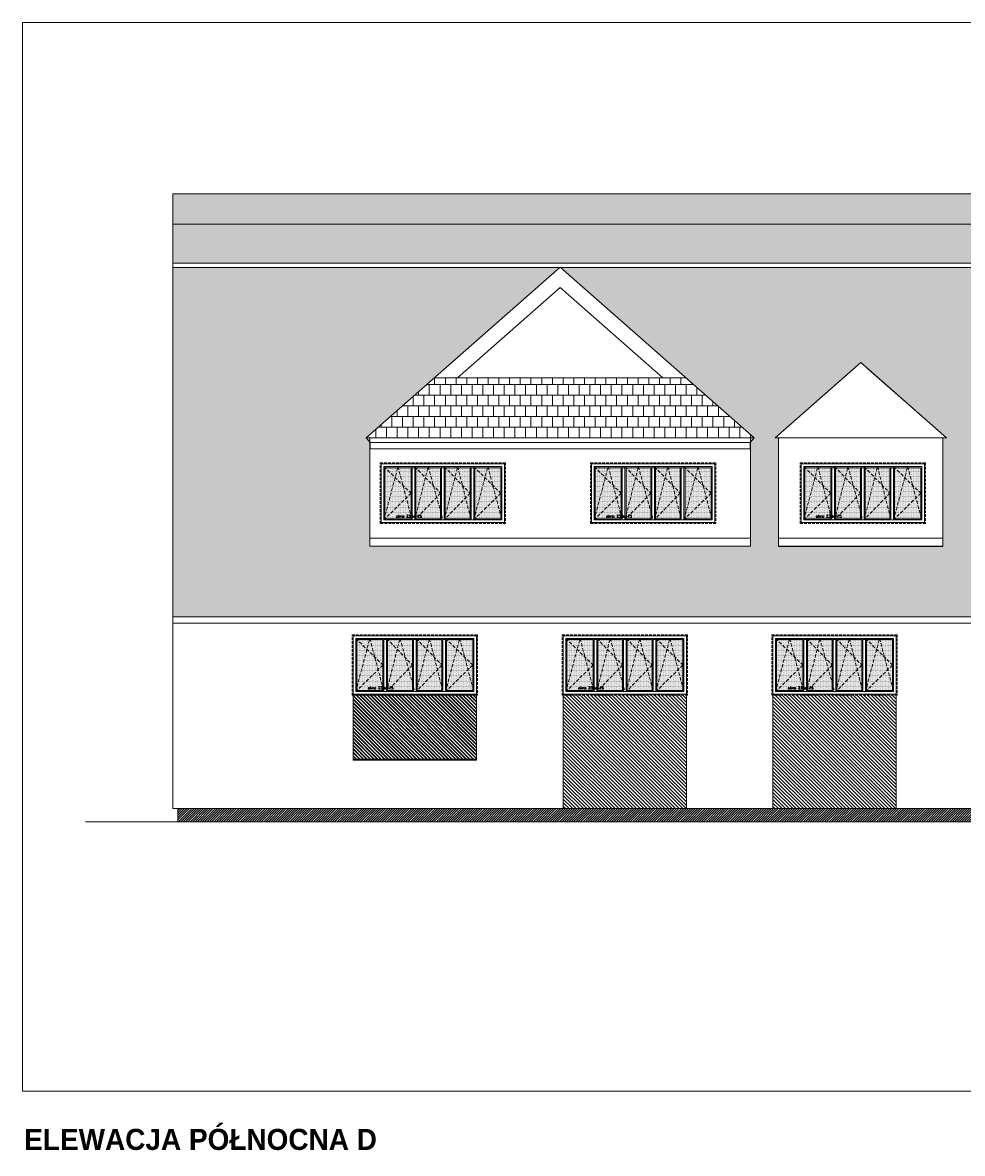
# Model space of a CAD drawing. Header units: millimetres. Extents: x -82287 to 177822, y -399756 to 0.
# Tile 3 of 228: x 43546 to 45330, y -241845 to -239699. Entities that reach past the tile are written whole.
import ezdxf
from ezdxf.enums import TextEntityAlignment as Align

# ---------------------------------------------------------------- set-up
doc = ezdxf.new("R2010")
doc.units = ezdxf.units.MM
doc.header["$MEASUREMENT"] = 0
doc.linetypes.add('SUŁOSZOWA - PB 21 03$0$CACHE', pattern=[9.525, 6.35, -3.175])
doc.linetypes.add('SUŁOSZOWA - PB 21 03$0$CARKOVANA', pattern=[7.5, 5, -2.5])
doc.layers.add('FL_XREF', color=252, linetype='Continuous')
for name, color, linetype, lineweight in [('SUŁOSZOWA - PB 21 03$0$! opisy okien elewacja', 251, 'Continuous', 0), ('SUŁOSZOWA - PB 21 03$0$!! 0_ Istn-okna', 251, 'Continuous', 0), ('SUŁOSZOWA - PB 21 03$0$!! 0_ Istn-sciany', 251, 'Continuous', 0), ('SUŁOSZOWA - PB 21 03$0$!! 0_ Opis', 251, 'Continuous', 0), ('SUŁOSZOWA - PB 21 03$0$!! 0_ WIDOK ELEWACJA', 251, 'Continuous', 0), ('SUŁOSZOWA - PB 21 03$0$!! 0_Opis_pom', 251, 'Continuous', 0), ('SUŁOSZOWA - PB 21 03$0$!! 1_ELEWACJA KOLOR', 251, 'Continuous', 0), ('SUŁOSZOWA - PB 21 03$0$!! 1_Hatch dach', 251, 'Continuous', 0), ('SUŁOSZOWA - PB 21 03$0$!! 1_OPIS POM NOWE', 251, 'Continuous', 0), ('SUŁOSZOWA - PB 21 03$0$!! 2_ELEWACJA COKÓŁ', 251, 'Continuous', 0), ('SUŁOSZOWA - PB 21 03$0$!! 2_TYNK OBRYS', 251, 'Continuous', 0)]:
    doc.layers.add(name, color=color, linetype=linetype, lineweight=lineweight)
doc.styles.add('SUŁOSZOWA - PB 21 03$0$ARIAL', font='tahoma.ttf')
doc.styles.add('SUŁOSZOWA - PB 21 03$0$STYLE10', font='arialbd.ttf')
doc.styles.add('SUŁOSZOWA - PB 21 03$0$TXT', font='simplex.shx')
pattern_1 = [(180, (0, 0), (-2e-15, -20.32), []), (270, (0, 0), (10.16, -20.32), [20.32, -20.32])]
pattern_2 = [(315, (0, 0), (3.36759605, 3.36759605), [])]

# ---------------------------------------------------------------- blocks, each defined once
blk = doc.blocks.new('SUŁOSZOWA - PB 21 03$0$OKNO 238 X 115')
at = {"layer": 'SUŁOSZOWA - PB 21 03$0$!! 1_Hatch dach', "true_color": 0x575757}
h = blk.add_hatch(dxfattribs=at)
h.set_pattern_fill('DOTS', color=251, angle=180)
h.set_pattern_definition([(180, (59136.3052, -192624.9467), (-0.79375, -1.5875), [0, -1.5875])])
h.paths.add_polyline_path([(49495, -204008.1), (49445.5, -204008.1), (49445.5, -203911.1), (49495, -203911.1)])
h = blk.add_hatch(dxfattribs=at)
h.set_pattern_fill('DOTS', color=251, angle=180)
h.set_pattern_definition([(180, (59194.8052, -192624.9467), (-0.79375, -1.5875), [0, -1.5875])])
h.paths.add_polyline_path([(49553.5, -204008.1), (49504, -204008.1), (49504, -203911.1), (49553.5, -203911.1)])
h = blk.add_hatch(dxfattribs=at)
h.set_pattern_fill('DOTS', color=251, angle=180)
h.set_pattern_definition([(180, (59250.8052, -192624.9467), (-0.79375, -1.5875), [0, -1.5875])])
h.paths.add_polyline_path([(49609.5, -204008.1), (49560, -204008.1), (49560, -203911.1), (49609.5, -203911.1)])
h = blk.add_hatch(dxfattribs=at)
h.set_pattern_fill('DOTS', color=251, angle=180)
h.set_pattern_definition([(180, (59306.8052, -192624.9467), (-0.79375, -1.5875), [0, -1.5875])])
h.paths.add_polyline_path([(49665.5, -204008.1), (49616, -204008.1), (49616, -203911.1), (49665.5, -203911.1)])
at = {"layer": 'SUŁOSZOWA - PB 21 03$0$!! 0_ Istn-okna', "linetype": 'SUŁOSZOWA - PB 21 03$0$CARKOVANA', "lineweight": 5}
blk.add_lwpolyline([(49674.5, -204017.1), (49436.5, -204017.1), (49436.5, -203902.1), (49674.5, -203902.1)], close=True, dxfattribs=at)
at = {"layer": 'SUŁOSZOWA - PB 21 03$0$!! 0_ Istn-okna'}
for points in [[(49672.5, -204015.1), (49438.5, -204015.1), (49438.5, -203904.1), (49672.5, -203904.1)], [(49667.5, -204010.1), (49443.5, -204010.1), (49443.5, -203909.1), (49667.5, -203909.1)]]:
    blk.add_lwpolyline(points, close=True, dxfattribs=at)
for points in [[(49495, -204008.1), (49445.5, -204008.1), (49445.5, -203911.1), (49495, -203911.1)], [(49495, -203911.1), (49495, -204008.1)], [(49497, -203909.1), (49497, -204010.1)], [(49502, -203909.1), (49502, -204010.1)], [(49504, -203911.1), (49551, -203911.1)], [(49504, -203911.1), (49504, -204008.1)], [(49551, -203911.1), (49551, -204008.1)], [(49553, -203909.1), (49553, -204010.1)], [(49558, -203909.1), (49558, -204010.1)], [(49560, -203911.1), (49607, -203911.1)], [(49560, -203911.1), (49560, -204008.1)], [(49607, -203911.1), (49607, -204008.1)], [(49609, -203909.1), (49609, -204010.1)], [(49614, -203909.1), (49614, -204010.1)], [(49616, -203911.1), (49665.5, -203911.1), (49665.5, -204008.1), (49616, -204008.1)], [(49616, -203911.1), (49616, -204008.1)], [(49502, -204008.1), (49497, -204008.1)], [(49551, -204008.1), (49504, -204008.1)], [(49558, -204008.1), (49553, -204008.1)], [(49607, -204008.1), (49560, -204008.1)], [(49614, -204008.1), (49609, -204008.1)]]:
    blk.add_lwpolyline(points, dxfattribs=at)
at = {"layer": 'SUŁOSZOWA - PB 21 03$0$!! 1_Hatch dach', "color": 251, "linetype": 'SUŁOSZOWA - PB 21 03$0$CACHE', "true_color": 0x575757}
for points in [[(49497, -203909.1), (49470.2, -204010.1), (49443.5, -203909.1)], [(49497, -204010.1), (49445.5, -203959.6), (49497, -203909.1)], [(49553, -203909.1), (49527.5, -204010.1), (49502, -203909.1)], [(49553, -204010.1), (49504, -203959.6), (49553, -203909.1)], [(49609, -203909.1), (49583.5, -204010.1), (49555.5, -203909.1)], [(49609, -204010.1), (49560, -203959.6), (49609, -203909.1)], [(49667.5, -203909.1), (49640.7, -204010.1), (49614, -203909.1)], [(49667.5, -204010.1), (49616, -203959.6), (49667.5, -203909.1)]]:
    blk.add_lwpolyline(points, dxfattribs=at)
at = {"insert": (49644.4, -203918.5), "char_height": 5, "attachment_point": 1, "rotation": 180, "style": 'SUŁOSZOWA - PB 21 03$0$TXT'}
blk.add_mtext_dynamic_manual_height_columns('okno 238x115', width=52.63, gutter_width=75, heights=[0], dxfattribs=at)
blk = doc.blocks.new('SUŁOSZOWA - PB 21 03')
at = {"layer": 'SUŁOSZOWA - PB 21 03$0$!! 1_ELEWACJA KOLOR'}
h = blk.add_hatch(dxfattribs=at)
h.set_pattern_fill('ANSI31', color=129, scale=1.5, angle=-90)
h.set_pattern_definition(pattern_2)
h.paths.add_polyline_path([(44111.01113, -241026.35053), (44345.01113, -241026.35053), (44345.01113, -241149.35053), (44111.01113, -241149.35053)])
at = {"layer": 'SUŁOSZOWA - PB 21 03$0$!! 1_ELEWACJA KOLOR', "true_color": 0xa78758}
h = blk.add_hatch(dxfattribs=at)
h.set_pattern_fill('ANSI31', color=45, scale=1.5, angle=-90)
h.set_pattern_definition([(315, (-4439.5428, -3455.085), (3.36759605, 3.36759605), [])])
h.paths.add_polyline_path([(44111.01113, -241028.35053), (44345.01113, -241028.35053), (44345.01113, -241151.35053), (44111.01113, -241151.35053)])
at = {"layer": 'SUŁOSZOWA - PB 21 03$0$!! 1_ELEWACJA KOLOR'}
h = blk.add_hatch(dxfattribs=at)
h.set_pattern_fill('ANSI31', color=129, scale=1.5, angle=-90)
h.set_pattern_definition(pattern_2)
h.paths.add_polyline_path([(44510.01113, -241026.35053), (44744.01113, -241026.35053), (44744.01113, -241243.35053), (44510.01113, -241243.35053)])
h = blk.add_hatch(dxfattribs=at)
h.set_pattern_fill('ANSI31', color=129, scale=1.5, angle=-90)
h.set_pattern_definition(pattern_2)
h.paths.add_polyline_path([(44907.97217, -241026.35053), (45141.97217, -241026.35053), (45141.97217, -241243.35053), (44907.97217, -241243.35053)])
at = {"layer": 'SUŁOSZOWA - PB 21 03$0$!! 1_Hatch dach', "true_color": 0x990000}
h = blk.add_hatch(dxfattribs=at)
h.set_pattern_fill('AR-B88', color=14, scale=0.1, angle=180)
h.set_pattern_definition(pattern_1)
h.paths.add_polyline_path([(43768.51113, -240076.78973), (46490.51113, -240076.78973), (46490.51113, -240134.3988), (43768.51113, -240134.3988)])
h = blk.add_hatch(dxfattribs=at)
h.set_pattern_fill('AR-B88', color=14, scale=0.1, angle=180)
h.set_pattern_definition(pattern_1)
h.paths.add_polyline_path([(46567.51113, -240208.17644), (43768.51113, -240208.17644), (43768.51113, -240134.3988), (46567.51113, -240134.3988)])
h = blk.add_hatch(dxfattribs=at)
h.set_pattern_fill('AR-B88', color=14, scale=0.1, angle=180)
h.set_pattern_definition(pattern_1)
h.paths.add_polyline_path([(46567.51113, -240216.45976), (46071.18381, -240216.45976), (46440.09611, -240539.69843), (46433.48163, -240539.69843), (46433.48163, -240745.00264), (45710.48163, -240745.00264), (45710.48163, -240539.69843), (45703.86714, -240539.69843), (46071.18381, -240216.45976), (44504.77944, -240216.45976), (44872.09611, -240539.69843), (44865.48163, -240539.69843), (44865.48163, -240745.00264), (44142.48163, -240745.00264), (44142.48163, -240539.69843), (44135.86714, -240539.69843), (44503.18381, -240216.45976), (43768.51113, -240216.45976), (43768.51113, -240879.35053), (46567.51113, -240879.35053)])
h.paths.add_polyline_path([(45624.48163, -240539.69843), (45624.48163, -240746.18012), (45312.48163, -240746.18012), (45312.48163, -240539.69843), (45305.86714, -240539.69843), (45468.48163, -240396.59768), (45631.09611, -240539.69843)], flags=16)
h.paths.add_polyline_path([(45230.48163, -240539.69843), (45230.48163, -240746.18012), (44918.48163, -240746.18012), (44918.48163, -240539.69843), (44911.86714, -240539.69843), (45074.48163, -240396.59768), (45237.09611, -240539.69843)], flags=16)
h = blk.add_hatch(dxfattribs=at)
h.set_pattern_fill('AR-B88', color=14, scale=0.1, angle=180)
h.set_pattern_definition(pattern_1)
h.paths.add_polyline_path([(44135.86714, -240539.69843), (44471.31603, -240539.69843), (44872.09611, -240539.69843), (44742.3759, -240426.03838), (44265.02628, -240426.03838)])
at = {"layer": 'SUŁOSZOWA - PB 21 03$0$!! 2_ELEWACJA COKÓŁ'}
h = blk.add_hatch(dxfattribs=at)
h.set_pattern_fill('ANSI31', color=250, angle=180)
h.set_pattern_definition([(225, (95735.2226, -445021.458), (2.24506403, -2.24506403), [])])
h.paths.add_polyline_path([(43778.51113, -241268.35053), (46557.51113, -241268.35053), (46557.51113, -241243.35053), (43778.51113, -241243.35053)])
at = {"layer": 'SUŁOSZOWA - PB 21 03$0$! opisy okien elewacja'}
for points in [[(47262.43046, -241779.87989), (43483.67898, -241779.87989), (43483.67898, -239751.71026), (47262.43046, -239751.71026)], [(43768.51113, -240076.78973), (46490.51113, -240076.78973), (46490.51113, -240134.3988), (43768.51113, -240134.3988)], [(46567.51113, -240208.17644), (43768.51113, -240208.17644), (43768.51113, -240134.3988), (46567.51113, -240134.3988)], [(46567.51113, -240216.45976), (46071.18381, -240216.45976), (46440.09611, -240539.69843), (46433.48163, -240539.69843), (46433.48163, -240745.00264), (45710.48163, -240745.00264), (45710.48163, -240539.69843), (45703.86714, -240539.69843), (46071.18381, -240216.45976), (44504.77944, -240216.45976), (44872.09611, -240539.69843), (44865.48163, -240539.69843), (44865.48163, -240745.00264), (44142.48163, -240745.00264), (44142.48163, -240539.69843), (44135.86714, -240539.69843), (44503.18381, -240216.45976), (43768.51113, -240216.45976), (43768.51113, -240879.35053), (46567.51113, -240879.35053)], [(45230.48163, -240539.69843), (45230.48163, -240746.18012), (44918.48163, -240746.18012), (44918.48163, -240539.69843), (44911.86714, -240539.69843), (45074.48163, -240396.59768), (45237.09611, -240539.69843)]]:
    blk.add_lwpolyline(points, close=True, dxfattribs=at)
blk.add_lwpolyline([(44499.2242, -240466.75142), (44499.2242, -240466.75142)], dxfattribs=at)
at = {"layer": 'SUŁOSZOWA - PB 21 03$0$!! 0_ Istn-sciany'}
blk.add_lwpolyline([(47216.21272, -241268.35053), (43603.16643, -241268.35053)], dxfattribs=at)
at = {"layer": 'SUŁOSZOWA - PB 21 03$0$!! 0_ WIDOK ELEWACJA'}
for points in [[(43768.51113, -241243.35053), (43768.51113, -240076.78973)], [(43768.51113, -240076.78973), (46490.51113, -240076.78973)], [(43768.51113, -240134.3988), (46567.51113, -240134.3988)], [(43768.51113, -240208.17644), (46567.51113, -240208.17644)], [(43768.51113, -240216.45976), (46567.51113, -240216.45976)], [(44135.86714, -240539.69843), (44503.98163, -240215.75768)], [(44135.86714, -240539.69843), (44503.98163, -240215.75768)], [(44872.09611, -240539.69843), (44503.98163, -240215.75768), (44135.86714, -240539.69843)], [(44872.09611, -240539.69843), (44503.98163, -240215.75768)], [(44872.09611, -240539.69843), (44503.98163, -240215.75768)], [(44699.03934, -240426.03838), (44503.98163, -240254.3876), (44308.92391, -240426.03838)], [(44699.03934, -240426.03838), (44503.98163, -240254.3876), (44308.92391, -240426.03838)], [(44911.86714, -240539.69843), (45059.98163, -240409.35768)], [(45237.09611, -240539.69843), (45088.98163, -240409.35768)], [(44742.93697, -240426.03838), (44265.02628, -240426.03838)], [(44742.93697, -240426.03838), (44265.02628, -240426.03838)], [(44872.09611, -240539.69843), (44135.86714, -240539.69843)], [(44135.86714, -240539.69843), (44143.07408, -240548.34224), (44143.07408, -240560.33083), (44864.88917, -240560.33083)], [(44135.86714, -240539.69843), (44471.31603, -240539.69843)], [(44142.48163, -240745.00264), (44142.48163, -240539.69843)], [(44142.48163, -240539.69843), (44865.48163, -240539.69843)], [(44142.48163, -240539.69843), (44865.48163, -240539.69843)], [(44872.09611, -240539.69843), (44864.88917, -240548.34224), (44864.88917, -240560.33083), (44533.13615, -240560.33083)], [(44865.48163, -240745.00264), (44865.48163, -240539.69843)], [(44918.48163, -240745.00264), (44918.48163, -240539.69843)], [(44918.48163, -240539.69843), (45230.48163, -240539.69843)], [(45230.48163, -240745.00264), (45230.48163, -240539.69843)], [(44143.07408, -240548.34224), (44864.88917, -240548.34224)], [(44142.48163, -240730.00264), (44865.48163, -240730.00264)], [(44918.48163, -240730.00264), (45230.48163, -240730.00264)], [(44142.48163, -240745.00264), (44865.48163, -240745.00264)], [(44918.48163, -240745.00264), (45230.48163, -240745.00264)], [(43768.51113, -240879.35053), (46567.51113, -240879.35053)], [(43768.51113, -240891.35053), (46567.51113, -240891.35053)], [(46567.51113, -241243.35053), (43768.51113, -241243.35053)], [(43778.51113, -241243.35053), (43778.51113, -241268.35053)], [(43778.51113, -241243.35053), (43778.51113, -241268.35053)]]:
    blk.add_lwpolyline(points, dxfattribs=at)
at = {"layer": 'SUŁOSZOWA - PB 21 03$0$!! 2_TYNK OBRYS'}
for points in [[(44111.01113, -241026.35053), (44345.01113, -241026.35053), (44345.01113, -241149.35053), (44111.01113, -241149.35053)], [(44111.01113, -241028.35053), (44345.01113, -241028.35053), (44345.01113, -241151.35053), (44111.01113, -241151.35053)], [(44510.01113, -241026.35053), (44744.01113, -241026.35053), (44744.01113, -241243.35053), (44510.01113, -241243.35053)], [(44907.97217, -241026.35053), (45141.97217, -241026.35053), (45141.97217, -241243.35053), (44907.97217, -241243.35053)]]:
    blk.add_lwpolyline(points, close=True, dxfattribs=at)
at = {"layer": 'SUŁOSZOWA - PB 21 03$0$! opisy okien elewacja', "rotation": 180}
for p in [(93837.0067, -444604.4304), (94236.0067, -444604.4304), (94633.96774, -444604.4304), (93783.5067, -444930.4304), (94182.5067, -444930.4304), (94580.46774, -444930.4304)]:
    blk.add_blockref('SUŁOSZOWA - PB 21 03$0$OKNO 238 X 115', p, dxfattribs=at)
at = {"layer": 'SUŁOSZOWA - PB 21 03$0$!! 0_ Opis', "style": 'SUŁOSZOWA - PB 21 03$0$STYLE10', "width": 0.95}
blk.add_text('ELEWACJA PÓŁNOCNA D', height=40, dxfattribs=at).set_placement((43486.78656, -241891.11338))
at = {"layer": 'SUŁOSZOWA - PB 21 03$0$!! 0_Opis_pom', "ltscale": 0.7, "style": 'SUŁOSZOWA - PB 21 03$0$ARIAL'}
for tag, p in [('B0,19', (52679.2094, -194257.55204)), ('B2,14', (73874.0461, -194402.0887)), ('B1,21', (60405.50261, -194427.18207)), ('B2,12', (73342.49259, -194413.89249)), ('A1,16', (59129.54925, -194448.08429)), ('B1/17', (59524.53699, -194450.37428)), ('B1,19', (59914.81903, -194448.15658)), ('1,23', (61575.22173, -194450.37428)), ('B2,11', (73069.01144, -194438.89383)), ('B2,16', (75195.07765, -194441.83446)), ('B0,15', (51514.15008, -194461.8073)), ('A1,1', (58808.06672, -194460.94161)), ('1,22', (60947.33929, -194456.1144)), ('B2,17', (75506.7465, -194471.3759)), ('B2,19.1', (76701.67035, -194466.03695)), ('B3,7', (87459.81312, -194465.07097)), ('B3,3', (88235.73906, -194465.79732)), ('B0,18', (52071.43815, -194478.40179)), ('B1,18', (59715.51745, -194473.87108)), ('B1,20', (60198.53687, -194490.17374)), ('B2,10', (72728.63362, -194489.37283)), ('B2,15', (74566.38885, -194487.81114)), ('B3,6', (86826.65132, -194483.15512)), ('B3,8', (90006.66539, -194478.47972)), ('A0,6', (49094.40602, -194505.72387)), ('A1,6', (58565.96262, -194514.50753)), ('A2,5', (72452.45009, -194505.90583)), ('B2,13', (73649.91716, -194500.01242)), ('A0,5', (49399.71914, -194533.19455)), ('A0,4', (49692.81919, -194517.93289)), ('A0,3', (49906.53818, -194524.03766)), ('B0,20', (53125.45224, -194527.8835)), ('B0,21', (53847.26622, -194535.08002)), ('B0,22', (54187.56644, -194519.04308)), ('B1,1', (61908.24378, -194515.48656)), ('B1,3', (62229.35503, -194604.49851)), ('B2,18', (75922.43604, -194612.23635)), ('B2,19', (77152.69039, -194617.53776)), ('A3,4', (85509.27934, -194642.47136)), ('B0,24B', (54824.42896, -194684.26784)), ('B0,13', (50367.63944, -194706.5583)), ('B0,16', (51457.40872, -194704.43091)), ('B0,17', (51897.58569, -194706.77195)), ('B1,4', (63476.45184, -194691.11207)), ('A2,4', (71695.75649, -194707.44268)), ('A1,5', (58149.22649, -194724.80163)), ('B0,23', (54542.05776, -194742.93939)), ('A1,2', (58744.42262, -194746.622)), ('B1,2D', (60756.29674, -194750.92727)), ('A2.1', (72371.45884, -194731.56251)), ('B0,14', (50962.60809, -194789.06568)), ('A1,15', (59129.54925, -194780.73348)), ('B1,4', (63483.03852, -194791.04365)), ('A3.1', (86079.08704, -194786.62422)), ('A0,2', (49295.91259, -194810.95246)), ('B2.7', (74548.27897, -194836.12781)), ('B0,7', (52851.95551, -194845.56115)), ('B1,2B', (62374.83512, -194841.86715)), ('B3,2', (89035.72921, -194837.99287)), ('B1,2A', (61803.35407, -194869.27513)), ('B0,8', (51561.38742, -194890.27848)), ('A3.2', (86016.50296, -195004.88875)), ('A0,1', (49914.27925, -195025.82804)), ('A1,3', (58810.05243, -195008.83917)), ('A0,10', (49695.87246, -195042.9259)), ('B0,17', (51225.06492, -195049.74007)), ('B0,6', (52110.41055, -195069.39267)), ('B1,8', (61403.63433, -195071.25189)), ('A2.2', (72371.45884, -195070.78713)), ('B2.2', (74976.1855, -195068.47988)), ('A0,7', (49042.50308, -195082.6056)), ('B3,11', (88623.94853, -195099.23575)), ('B3,4', (87612.56208, -195132.78192)), ('B3,5', (86839.47632, -195174.05241)), ('B0,12', (50313.60595, -195207.52936)), ('B0,11', (50726.178, -195219.06638)), ('B3,10', (89778.42161, -195220.68871)), ('B1,6', (63686.26823, -195231.3997)), ('B0,10', (51476.34179, -195259.44699)), ('B0,24A', (54359.17011, -195245.97867)), ('A1,4', (58093.66276, -195250.96213)), ('B3,9', (90479.74099, -195260.18621)), ('A0,11', (49643.96951, -195271.84772)), ('B1,14', (59332.54805, -195280.73534)), ('A0,8', (49042.50308, -195293.21363)), ('B0,9', (51798.4912, -195291.17482)), ('B2,21', (75970.16114, -195290.81005)), ('B0,3', (52068.59538, -195319.60465)), ('B1,13', (60186.62513, -195314.46953)), ('B1,10', (60892.94126, -195319.45825)), ('B1,5', (63419.22943, -195317.21026)), ('A2.3', (71832.37045, -195318.78232)), ('B2,9', (73175.51251, -195317.21162)), ('B2,4', (74493.5947, -195318.7733)), ('B2,3', (74674.2815, -195319.28036)), ('A3,3', (85569.83931, -195318.78232)), ('B3,1', (88723.65615, -195329.98594)), ('B1,9', (61058.12383, -195344.48743)), ('B2,8', (73894.209, -195338.18956)), ('B2.1', (75304.74121, -195348.36327)), ('B2,20', (77211.021, -195343.82367)), ('B0,2', (52227.2348, -195357.98297)), ('B1,2C', (61827.40698, -195369.02625)), ('B1,7', (62134.52151, -195372.05069)), ('A0,9', (49001.50444, -195413.15723)), ('B0,1', (53061.17304, -195403.85659)), ('A0,12', (49689.76592, -195485.50737)), ('B0,4', (52224.78303, -195500.96352)), ('B1,11', (61050.00078, -195512.89565)), ('B2,5', (74686.48999, -195507.24036)), ('B1,12', (60864.00751, -195544.00738)), ('B0,5', (52066.14362, -195556.83806)), ('B2,6', (74499.29165, -195549.55175)), ('C2,2', (74812.78942, -195865.8959)), ('C1,3', (61091.58871, -195973.27844)), ('C0,2A', (52278.30875, -196050.48297)), ('C0,1', (52808.36775, -196132.34208)), ('C1,2', (61690.27405, -196439.72387)), ('C1,1', (62060.59754, -196465.28533)), ('C3,1', (88979.71614, -196545.67785)), ('C0,2B', (53028.88223, -196668.8019)), ('C1,4', (61008.68123, -196686.32122)), ('C2,1', (75334.65984, -196786.2197)), ('C2,3', (74834.65119, -196933.26657)), ('C1,5', (61062.7252, -196991.42453)), ('C1,10', (62127.38542, -196998.81344)), ('C1,9', (62147.33751, -197289.53424)), ('C0,3', (52181.98562, -197341.92176)), ('C1,6', (61131.41824, -197329.69535)), ('C0,4', (52345.96562, -197596.60561)), ('D1,1', (73931.12245, -197584.03121)), ('D0,18', (60296.49264, -197617.95269)), ('C2,4', (75243.70451, -197663.89)), ('D0,7', (59141.53804, -197722.84718)), ('D0,3', (59562.25866, -197751.14316)), ('D0,17', (60701.16801, -197741.44864)), ('C1,7', (61222.2575, -197737.18052)), ('D1,6', (72757.78643, -197751.22612)), ('D1,4', (73157.19908, -197744.29721)), ('D0,6', (58741.71849, -197802.61699)), ('D0,10', (58357.73602, -197820.93991)), ('D,09', (59195.67196, -197881.51243)), ('C0,5', (52269.72696, -197902.4362)), ('C0,6', (52872.93793, -197917.07354)), ('D0,2', (59943.06082, -197917.06725)), ('D1,3', (73475.28953, -197924.29875)), ('D0,16', (60721.3534, -197935.2949)), ('D0,8', (59058.9008, -197963.64925)), ('D0,5', (59448.52586, -197969.8061)), ('C2,5', (74555.08284, -197988.7886)), ('D1,5', (73291.61607, -197999.29956)), ('D0,4', (59655.02693, -198042.2589)), ('D0,15', (60692.12223, -198127.4643)), ('D0,1', (59931.33074, -198173.12806)), ('D1,2', (73578.07819, -198172.30068)), ('D0,11', (58161.27105, -198211.45823)), ('D0,12', (58250.99458, -198537.17631)), ('D0,13', (58250.99458, -198764.99605)), ('D0,14', (59130.08589, -198795.3373)), ('D1,7', (71854.87376, -198786.88467)), ('D1,8', (71715.35366, -199212.44512))]:
    blk.add_attdef(tag, text='', height=11.968, dxfattribs=at).set_placement(p, align=Align.MIDDLE_CENTER)
at = {"layer": 'SUŁOSZOWA - PB 21 03$0$!! 1_OPIS POM NOWE', "style": 'SUŁOSZOWA - PB 21 03$0$ARIAL'}
for tag, p in [('C1.7A', (61271.6179, -197538.30303)), ('C2.5B', (74970.66097, -197546.70728)), ('C2,5C', (74903.71123, -197659.13664)), ('C2.4', (75374.07862, -197726.11453)), ('D1,2B', (74322.25834, -197791.43247)), ('C1.7C', (61260.26049, -197811.38428)), ('C1.8B', (61588.27341, -197817.62151)), ('C1.8A', (61884.42005, -197818.94854)), ('C1.7B', (61322.12354, -197933.89849)), ('C2,5A', (74943.41937, -197993.49482)), ('E1.2', (62164.78326, -198139.98688)), ('E1.5E', (62692.10372, -198153.27854)), ('D1,2C', (73419.9359, -198156.57844)), ('E2.9', (75361.45041, -198161.88904)), ('E2.7', (76022.45692, -198162.26272)), ('E3.1', (88990.58975, -198158.87886)), ('D1,2A', (74280.17915, -198172.30068)), ('E1.1', (61330.46191, -198191.9806)), ('E1.5D', (62993.60773, -198185.416)), ('E1.5C', (63016.9343, -198246.3437)), ('E1.5B', (63264.15117, -198307.8661)), ('E3.2', (88781.41347, -198385.24275)), ('E1.6', (61022.6264, -198421.00827)), ('E2.2', (74782.75417, -198427.85813)), ('E2.8', (75757.29014, -198437.09188)), ('E1.5A', (63049.47589, -198456.39852)), ('E2.6', (76531.8031, -198444.40756)), ('E3.4', (89392.22607, -198450.03942)), ('E1.5F', (62736.15118, -198589.14592)), ('E1.5G', (62892.39981, -198586.12622)), ('E1,4', (61888.25021, -198652.6996)), ('E2.1', (75803.99631, -198697.05773)), ('E1.5L', (63297.7633, -198733.65678)), ('E1.3', (61058.5992, -198806.28147)), ('E1.5H', (62893.53005, -198830.01758)), ('E2,3', (74778.52304, -198843.9541)), ('E3.3', (89150.95684, -198867.32581)), ('E1.5K', (63266.15427, -198904.67789)), ('E1.5I', (62723.74907, -199005.87002)), ('E2.4', (75135.87669, -199083.20857)), ('E2.5', (76615.04061, -199164.91143)), ('E1.5J', (63204.25187, -199215.697))]:
    blk.add_attdef(tag, text='', height=11.968, dxfattribs=at).set_placement(p, align=Align.MIDDLE_CENTER)

msp = doc.modelspace()

# ---------------------------------------------------------------- block references
at = {"layer": 'FL_XREF'}
msp.add_blockref('SUŁOSZOWA - PB 21 03', (62.3, 52.9), dxfattribs=at)

doc.saveas('drawing.dxf')
